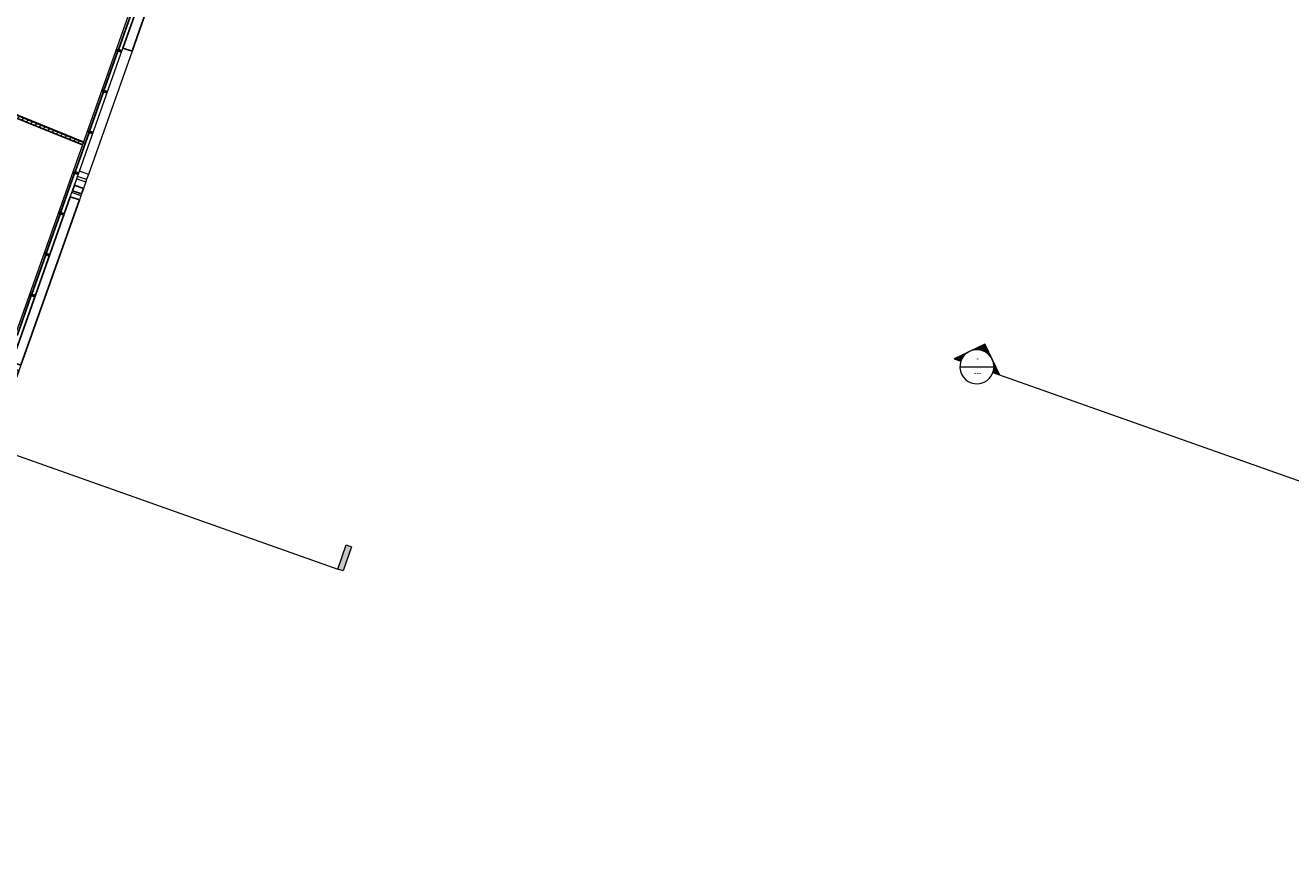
# Model space of a CAD drawing. Header units: millimetres. Extents: x 1512 to 2105, y 794 to 1149.
# Tile 223 of 256: x 1804 to 1848, y 1071 to 1100. Entities that reach past the tile are written whole.
import ezdxf

# ---------------------------------------------------------------- set-up
doc = ezdxf.new("R2010")
doc.units = ezdxf.units.MM
for name, color, linetype, lineweight in [('A-FLOR', 192, 'Continuous', 9), ('A-GENM', 13, 'Continuous', 9), ('A-GLAZ-CURT', 52, 'Continuous', 9), ('A-GLAZ-CWMG', 51, 'Continuous', 9), ('A-WALL', 113, 'Continuous', 9), ('A-WALL-PATT', 111, 'Continuous', 25), ('G-ANNO-SYMB', 111, 'Continuous', 9)]:
    doc.layers.add(name, color=color, linetype=linetype, lineweight=lineweight)
doc.styles.add('Arial_2', font='arial.ttf', dxfattribs={"height": 0.196707})

# ---------------------------------------------------------------- blocks, each defined once
blk = doc.blocks.new('Generic Models 3 - Generic Models 3-147078-اول')
at = {"layer": 'A-GENM', "lineweight": 25}
for p, q in [((-85.343, 28.176), (-88.704, 18.68)), ((-88.386, 18.568), (-85.025, 28.063)), ((-85.025, 28.063), (-85.343, 28.176)), ((-88.704, 18.68), (-88.386, 18.568)), ((-90.414, 13.852), (-90.483, 13.657)), ((-90.096, 13.74), (-90.414, 13.852)), ((-90.557, 13.447), (-92.617, 7.627)), ((-90.239, 13.335), (-90.557, 13.447)), ((-90.483, 13.657), (-90.165, 13.544)), ((-90.165, 13.544), (-90.096, 13.74)), ((-92.299, 7.515), (-90.239, 13.335)), ((-92.617, 7.627), (-92.299, 7.515)), ((-92.686, 7.434), (-93.033, 6.454)), ((-92.715, 6.341), (-92.368, 7.321)), ((-92.368, 7.321), (-92.686, 7.434)), ((-93.107, 6.244), (-95.989, -1.896)), ((-92.789, 6.131), (-93.107, 6.244)), ((-93.033, 6.454), (-92.715, 6.341)), ((-95.671, -2.008), (-92.789, 6.131)), ((-96.063, -2.106), (-97.703, -6.739)), ((-97.385, -6.851), (-95.745, -2.218)), ((-95.745, -2.218), (-96.063, -2.106)), ((-95.989, -1.896), (-95.671, -2.008)), ((-97.788, -6.978), (-98.465, -8.892)), ((-98.148, -9.005), (-97.47, -7.091)), ((-97.47, -7.091), (-97.788, -6.978)), ((-97.703, -6.739), (-97.385, -6.851)), ((-98.465, -8.892), (-98.148, -9.005))]:
    blk.add_line(p, q, dxfattribs=at)
at = {"layer": 'A-GENM'}
for p, q in [((-90.239, 14.344), (-88.704, 18.68)), ((-88.386, 18.568), (-89.922, 14.232)), ((-90.303, 14.163), (-90.239, 14.344)), ((-89.922, 14.232), (-90.239, 14.344)), ((-90.414, 13.852), (-90.333, 14.079)), ((-90.333, 14.079), (-90.303, 14.163)), ((-90.333, 14.079), (-90.015, 13.967)), ((-89.986, 14.05), (-90.303, 14.163)), ((-90.015, 13.967), (-90.096, 13.74)), ((-89.986, 14.05), (-90.015, 13.967)), ((-89.922, 14.232), (-89.986, 14.05)), ((-90.557, 13.447), (-90.507, 13.589)), ((-90.507, 13.589), (-90.483, 13.657)), ((-90.189, 13.477), (-90.507, 13.589)), ((-90.189, 13.477), (-90.239, 13.335)), ((-90.165, 13.544), (-90.189, 13.477)), ((-92.686, 7.434), (-92.617, 7.627)), ((-92.299, 7.515), (-92.368, 7.321)), ((-93.107, 6.244), (-93.033, 6.454)), ((-92.715, 6.341), (-92.789, 6.131)), ((-96.063, -2.106), (-95.989, -1.896)), ((-95.671, -2.008), (-95.745, -2.218)), ((-97.788, -6.978), (-97.703, -6.739)), ((-97.385, -6.851), (-97.47, -7.091))]:
    blk.add_line(p, q, dxfattribs=at)
blk = doc.blocks.new('System Panel - Glazed-137446-اول')
at = {"layer": 'A-GLAZ-CURT', "lineweight": 18}
for p, q in [((0.736, 0.049), (-0.736, 0.049)), ((-0.736, 0.049), (-0.736, 0.024)), ((-0.736, 0.024), (0.736, 0.024)), ((0.736, 0.024), (0.736, 0.049))]:
    blk.add_line(p, q, dxfattribs=at)
blk = doc.blocks.new('Rectangular Mullion - 50 x 150mm-137391-اول')
at = {"layer": 'A-GLAZ-CWMG', "lineweight": 25}
for p, q in [((-0.025, 0.075), (0.025, 0.075)), ((-0.025, -0.075), (-0.025, 0.075)), ((0.025, 0.075), (0.025, -0.075)), ((0.025, -0.075), (-0.025, -0.075))]:
    blk.add_line(p, q, dxfattribs=at)
blk = doc.blocks.new('Section - M_Section Tail - Filled-28045-اول')
at = {"layer": 'G-ANNO-SYMB'}
blk.add_hatch(color=256, dxfattribs=at).paths.add_polyline_path([(0, 0.009), (0, 0), (-0.002, 0), (-0.002, 0.009)], flags=0)
for p, q in [((0, 0.009), (-0.002, 0.009)), ((-0.002, 0.009), (-0.002, 0)), ((0, 0), (0, 0.009)), ((-0.002, 0), (0, 0))]:
    blk.add_line(p, q, dxfattribs=at)
blk = doc.blocks.new('Section - M_Section Head - Filled-1049-دوم')
at = {"layer": 'G-ANNO-SYMB'}
h = blk.add_hatch(color=256, dxfattribs=at)
edge = h.paths.add_edge_path(flags=0)
edge.add_line((-0.006, 0.00849), (-0.006, 0.006))
edge.add_arc((-0.006, 0), 0.006, 90, 135)
edge.add_line((-0.01024, 0.00424), (-0.006, 0.00849))
h = blk.add_hatch(color=256, dxfattribs=at)
edge = h.paths.add_edge_path(flags=0)
edge.add_line((-0.006, 0.00849), (-0.00176, 0.00424))
edge.add_arc((-0.006, 0), 0.006, 45, 90)
edge.add_line((-0.006, 0.006), (-0.006, 0.00849))
h = blk.add_hatch(color=256, dxfattribs=at)
edge = h.paths.add_edge_path(flags=0)
edge.add_line((-0.01449, 0), (-0.01024, 0.00424))
edge.add_arc((-0.006, 0), 0.006, 135, 180)
edge.add_line((-0.012, 0), (-0.01449, 0))
h = blk.add_hatch(color=256, dxfattribs=at)
edge = h.paths.add_edge_path(flags=0)
edge.add_line((0.00249, 0), (0, 0))
edge.add_arc((-0.006, 0), 0.006, 360, 405)
edge.add_line((-0.00176, 0.00424), (0.00249, 0))
for p, q in [((-0.006, 0.00849), (-0.01449, 0)), ((-0.006, 0.00849), (-0.01024, 0.00424)), ((-0.006, 0.00849), (0.00249, 0)), ((-0.006, 0.006), (-0.006, 0.00849)), ((-0.006, 0.00849), (-0.006, 0.006)), ((-0.00176, 0.00424), (-0.006, 0.00849)), ((-0.01024, 0.00424), (-0.01449, 0)), ((-0.01449, 0), (-0.012, 0)), ((0.00249, 0), (-0.00176, 0.00424)), ((0, 0), (0.00249, 0)), ((-0.012, 0), (-0.01449, 0)), ((0, 0), (0.00249, 0))]:
    blk.add_line(p, q, dxfattribs=at)
for start, end in [(360, 180), (90, 135), (45, 90), (135, 180), (180, 360), (360, 45)]:
    blk.add_arc((-0.006, 0), 0.006, start, end, dxfattribs=at)

msp = doc.modelspace()

# ---------------------------------------------------------------- hatches: boundary and pattern name
at = {"layer": 'A-WALL-PATT', "lineweight": 9}
h = msp.add_hatch(dxfattribs=at)
h.set_pattern_fill('FP_4', color=256, style=0, pattern_type=2)
h.set_pattern_definition([(45, (1895.92745, 1080.89862), (-0.10606602, 0.10606602), [])])
h.paths.add_polyline_path([(1805.806, 1096.182), (1805.836, 1096.256), (1796.859, 1099.883), (1796.885, 1099.787), (1801.864, 1097.775)], flags=0)
h = msp.add_hatch(dxfattribs=at)
h.set_pattern_fill('FP_2', color=256, style=0, pattern_type=2)
h.set_pattern_definition([(45, (1895.92745, 1080.89862), (-0.212132, 0.212132), []), (135, (1895.92745, 1080.89862), (-0.212132, -0.212132), [])])
h.paths.add_polyline_path([(1805.836, 1096.256), (1805.84, 1096.266), (1796.948, 1099.858), (1796.952, 1099.846), (1801.864, 1097.861)], flags=0)
h = msp.add_hatch(dxfattribs=at)
h.set_pattern_fill('FP_3', color=256, style=0, pattern_type=2)
h.set_pattern_definition([(0, (1895.92745, 1080.89862), (0, 0.15), []), (90, (1895.92745, 1080.89862), (-0.15, 9e-18), [])])
h.paths.add_polyline_path([(1805.803, 1096.173), (1805.806, 1096.182), (1796.873, 1099.791), (1796.876, 1099.779), (1801.864, 1097.764)], flags=0)

# ---------------------------------------------------------------- linework, layer by layer
at = {"layer": 'A-FLOR'}
msp.add_line((1803.463, 1089.552), (1810.027, 1108.093), dxfattribs=at)
at = {"layer": 'A-WALL'}
for p, q in [((1796.952, 1099.846), (1805.836, 1096.256)), ((1796.885, 1099.787), (1805.806, 1096.182))]:
    msp.add_line(p, q, dxfattribs=at)
at = {"layer": 'A-WALL', "lineweight": 25}
for p, q in [((1805.84, 1096.266), (1796.96, 1099.853)), ((1798.318, 1099.197), (1805.803, 1096.173)), ((1805.803, 1096.173), (1805.84, 1096.266))]:
    msp.add_line(p, q, dxfattribs=at)
at = {"layer": 'G-ANNO-SYMB', "color": 1}
for p, q in [((1774.19, 1095.609), (1814.778, 1081.24)), ((1836.67, 1088.359), (1837.87, 1088.359)), ((1837.836, 1088.159), (1884.989, 1071.465))]:
    msp.add_line(p, q, dxfattribs=at)

# ---------------------------------------------------------------- block references
at = {"layer": 'A-GENM'}
msp.add_blockref('Generic Models 3 - Generic Models 3-147078-اول', (1895.927, 1080.899), dxfattribs=at)
at = {"layer": 'A-GLAZ-CURT', "rotation": 70.50507531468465}
for p in [(1807.341, 1100.205), (1806.833, 1098.771), (1806.325, 1097.336), (1805.817, 1095.902), (1805.309, 1094.467), (1804.802, 1093.033), (1804.294, 1091.598), (1803.786, 1090.164)]:
    msp.add_blockref('System Panel - Glazed-137446-اول', p, dxfattribs=at)
at = {"layer": 'A-GLAZ-CWMG', "extrusion": (0, 0, -1), "rotation": 109.4949246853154}
for p in [(-1807.087, 1099.488), (-1806.579, 1098.053), (-1806.071, 1096.619), (-1805.563, 1095.184), (-1805.055, 1093.75), (-1804.548, 1092.315), (-1804.04, 1090.881)]:
    msp.add_blockref('Rectangular Mullion - 50 x 150mm-137391-اول', p, dxfattribs=at)
at = {"layer": 'G-ANNO-SYMB', "color": 1, "xscale": 99.99999999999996, "yscale": 99.99999999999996, "zscale": 99.99999999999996, "rotation": 340.5050753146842}
msp.add_blockref('Section - M_Section Head - Filled-1049-دوم', (1837.836, 1088.159), dxfattribs=at)
at = {"layer": 'G-ANNO-SYMB', "color": 1, "extrusion": (0, 0, -1), "xscale": 99.99999999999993, "yscale": 99.99999999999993, "zscale": 99.99999999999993, "rotation": 19.494924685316}
msp.add_blockref('Section - M_Section Tail - Filled-28045-اول', (-1814.778, 1081.24), dxfattribs=at)

# ---------------------------------------------------------------- texts
at = {"layer": 'G-ANNO-SYMB', "color": 1, "attachment_point": 2, "line_spacing_factor": 0.938532, "style": 'Arial_2'}
for s, insert, char_height, width in [('\\fArial|b0|i0|c178|p34|;-', (1837.295, 1088.75), 0.19671, 0.10799), ('---', (1837.295, 1088.251), 0.1967, 0.32398)]:
    msp.add_mtext(s, dxfattribs=dict(at, insert=insert, char_height=char_height, width=width))

doc.saveas('drawing.dxf')
